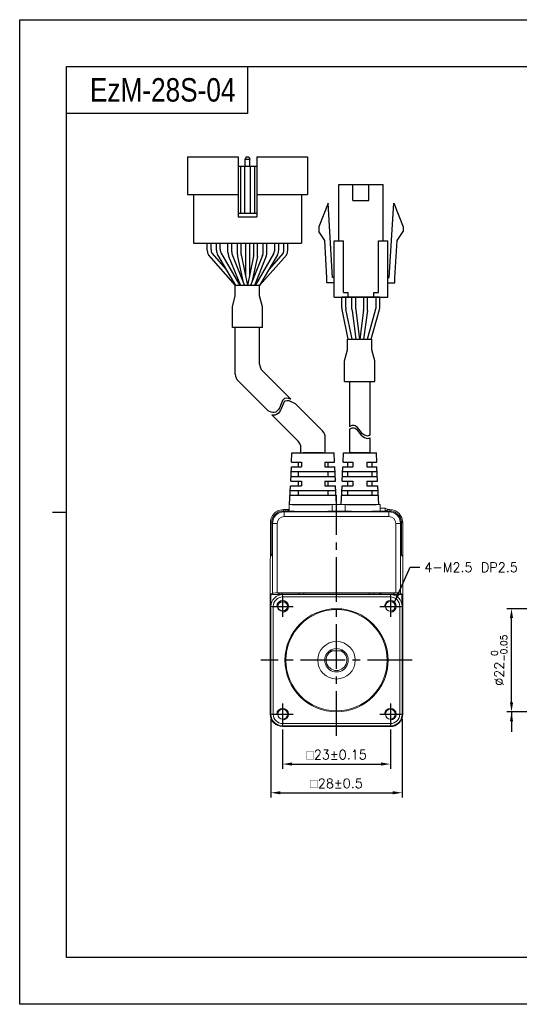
# Model space of a CAD drawing. Header units: millimetres. Extents: x 0 to 297, y 0 to 210.
# Tile 1 of 4: x 0 to 107, y 0 to 210. Entities that reach past the tile are written whole.
import ezdxf

# ---------------------------------------------------------------- set-up
doc = ezdxf.new("R2010")
doc.units = ezdxf.units.MM
doc.header["$PDSIZE"] = -1
doc.linetypes.add('CENTER2', pattern=[28.575, 19.05, -3.175, 3.175, -3.175])
doc.layers.add('\\M+5B4D6\\M+5CAB5\\M+5CFDF', color=7, linetype='Continuous', lineweight=25)
doc.layers.add('\\M+5CFB8\\M+5CAB5\\M+5CFDF', color=7, linetype='Continuous', lineweight=20)
doc.layers.add('DIM', color=3, linetype='Continuous')
doc.styles.add('H', font='txt')
doc.styles.get("Standard").update_dxf_attribs({"font": 'txt.shx', "bigfont": 'whgtxt.shx'})
doc.dimstyles.new('ISO-25', dxfattribs={"dimtxt": 2.5, "dimasz": 2.5, "dimexe": 1.25, "dimexo": 0.625, "dimtad": 1, "dimtxsty": 'Standard', "dimcen": 2.5, "dimadec": 0, "dimazin": 0, "dimtfac": 1, "dimtmove": 0, "dimatfit": 3, "dimfxl": 0, "dimarcsym": 0})

# ---------------------------------------------------------------- blocks, each defined once
blk = doc.blocks.new('*D32')
at = {"color": 8, "lineweight": -2}
for p, q in [((56.12, 58.63), (56.12, 50.24)), ((79.12, 58.63), (79.12, 50.24)), ((58.12, 51.24), (77.12, 51.24))]:
    blk.add_line(p, q, dxfattribs=at)
at = {"color": 8}
for points in [[(58.12, 51.58), (58.12, 50.91), (56.12, 51.24)], [(77.12, 51.58), (77.12, 50.91), (79.12, 51.24)]]:
    blk.add_solid(points, dxfattribs=at)
at = {"layer": 'Defpoints', "color": 0}
for p in [(56.12, 59.63), (79.12, 59.63), (79.12, 51.24)]:
    blk.add_point(p, dxfattribs=at)
at = {"color": 3, "insert": (67.62, 53.24), "char_height": 2, "attachment_point": 5}
blk.add_mtext('\\A1;{\\Famgdt|c129;o}23±0.15', dxfattribs=at)
blk = doc.blocks.new('*D33')
at = {"color": 8, "lineweight": -2}
for p, q in [((53.62, 60.83), (53.62, 44.12)), ((81.62, 60.83), (81.62, 44.12)), ((55.62, 45.12), (79.62, 45.12))]:
    blk.add_line(p, q, dxfattribs=at)
at = {"color": 8}
for points in [[(55.62, 45.45), (55.62, 44.79), (53.62, 45.12)], [(79.62, 45.45), (79.62, 44.79), (81.62, 45.12)]]:
    blk.add_solid(points, dxfattribs=at)
at = {"layer": 'Defpoints', "color": 0}
for p in [(53.62, 61.83), (81.62, 61.83), (81.62, 45.12)]:
    blk.add_point(p, dxfattribs=at)
at = {"color": 3, "insert": (67.62, 47.12), "char_height": 2, "attachment_point": 5}
blk.add_mtext('\\A1;{\\Famgdt|c129;o}28±0.5', dxfattribs=at)
blk = doc.blocks.new('*D40')
at = {"color": 8, "lineweight": -2}
for p, q in [((140.49, 84.38), (103.97, 84.38)), ((104.97, 64.38), (104.97, 82.38)), ((140.49, 62.38), (103.97, 62.38))]:
    blk.add_line(p, q, dxfattribs=at)
at = {"color": 8}
for points in [[(104.63, 82.38), (105.3, 82.38), (104.97, 84.38)], [(104.63, 64.38), (105.3, 64.38), (104.97, 62.38)]]:
    blk.add_solid(points, dxfattribs=at)
at = {"layer": 'Defpoints', "color": 0}
for p in [(104.97, 84.38), (141.49, 84.38), (141.49, 62.38)]:
    blk.add_point(p, dxfattribs=at)
at = {"color": 3, "insert": (102.33, 73.38), "char_height": 2, "attachment_point": 5, "rotation": 90}
blk.add_mtext('\\A1;%%C22{\\H1.400000;\\S 0^ -0.05;}', dxfattribs=at)

msp = doc.modelspace()

# ---------------------------------------------------------------- linework, layer by layer
for p, q in [((48.6056, 200), (48.6056, 190)), ((48.6056, 190), (10, 190)), ((46.6145, 180.7251), (46.6145, 167.9251)), ((48.3145, 180.7251), (48.1145, 180.2251)), ((48.3145, 180.7251), (48.9145, 180.7251)), ((48.9145, 180.7251), (49.1145, 180.2251)), ((50.6145, 180.7251), (50.6145, 167.9251)), ((50.6145, 180.7251), (61.4145, 180.7251)), ((61.4145, 180.7251), (61.4145, 172.7251)), ((46.6145, 178.7251), (50.6145, 178.7251)), ((47.1145, 178.7251), (47.1145, 168.7251)), ((48.0145, 178.7251), (48.0145, 168.7251)), ((48.1145, 178.7251), (48.1145, 180.2251)), ((48.1145, 180.2251), (49.1145, 180.2251)), ((49.1145, 178.7251), (49.1145, 180.2251)), ((49.2145, 178.7251), (49.2145, 168.7251)), ((50.1145, 178.7251), (50.1145, 168.7251)), ((68.0843, 162.848), (68.0843, 174.848)), ((71.1343, 171.448), (71.1343, 174.848)), ((74.5343, 171.448), (74.5343, 174.848)), ((77.5843, 162.848), (77.5843, 174.848)), ((35.8145, 172.7251), (46.6145, 172.7251)), ((37.1145, 172.7251), (37.1145, 162.3251)), ((50.6145, 172.7251), (61.4145, 172.7251)), ((60.1145, 172.7251), (60.1145, 162.3251)), ((65.8343, 170.848), (63.8343, 165.848)), ((66.7843, 155.048), (65.8343, 170.848)), ((78.8843, 155.048), (79.8343, 170.848)), ((79.8343, 170.848), (81.8343, 165.848)), ((46.6145, 168.7251), (50.6145, 168.7251)), ((46.6145, 167.9251), (50.6145, 167.9251)), ((63.8343, 165.848), (63.8343, 164.848)), ((65.1114, 162.8759), (63.8343, 164.848)), ((80.5571, 162.8759), (81.8343, 164.848)), ((81.8343, 165.848), (81.8343, 164.848)), ((37.1145, 162.3251), (60.1145, 162.3251)), ((41.9738, 162.3251), (55.2738, 162.3251)), ((48.2238, 162.3251), (48.2238, 155.2079)), ((49.0238, 162.3251), (49.0238, 155.2079)), ((65.5864, 154.9759), (65.1114, 162.8759)), ((67.0843, 150.848), (67.0843, 162.848)), ((69.0843, 151.848), (69.0843, 162.848)), ((76.5843, 151.848), (76.5843, 162.848)), ((78.5843, 150.848), (78.5843, 162.848)), ((80.0821, 154.9759), (80.5571, 162.8759)), ((65.5843, 153.848), (65.5843, 155.048)), ((80.0843, 153.848), (80.0843, 155.048)), ((70.0843, 150.848), (70.0843, 151.848)), ((75.5843, 150.848), (75.5843, 151.848)), ((68.778, 148.5683), (68.778, 150.848)), ((76.8905, 150.848), (68.778, 150.848)), ((69.578, 148.6495), (69.578, 150.848)), ((76.0905, 148.8406), (76.0905, 150.848)), ((76.8905, 148.7299), (76.8905, 150.848)), ((70.1153, 141.848), (68.8188, 148.1663)), ((70.9319, 141.848), (69.6188, 148.2475)), ((74.1963, 141.848), (76.0154, 148.2977)), ((75.0275, 141.848), (76.8154, 148.187)), ((46.0145, 134.3818), (46.0145, 144.3407)), ((51.2145, 144.3407), (46.0145, 144.3407)), ((51.2145, 136.5357), (51.2145, 144.3407)), ((51.8003, 135.1215), (57.8894, 129.0325)), ((46.6003, 132.9676), (53.0159, 126.5521)), ((70.4234, 132.8636), (70.4234, 123.2375)), ((74.7234, 132.8636), (74.7234, 121.4217)), ((58.8438, 128.0781), (64.6314, 122.2904)), ((53.8475, 125.7204), (59.4314, 120.1365)), ((70.4234, 122.663), (70.4234, 117.6029)), ((65.2172, 117.6029), (65.2172, 120.8762)), ((74.7234, 120.8473), (74.7234, 117.6029)), ((58.0263, 115.6029), (58.1172, 117.6029)), ((58.1172, 117.6029), (67.1172, 117.6029)), ((60.0172, 117.6029), (60.0172, 118.7223)), ((60.0172, 117.6029), (65.3054, 117.6029)), ((62.661, 117.6029), (60.4672, 117.6029)), ((60.4672, 117.6029), (64.7672, 117.6029)), ((67.2081, 115.6029), (67.1172, 117.6029)), ((69.0263, 115.6029), (69.1172, 117.6029)), ((69.1172, 117.6029), (76.1172, 117.6029)), ((72.6172, 117.6029), (70.4234, 117.6029)), ((70.4234, 117.6029), (74.7234, 117.6029)), ((76.2081, 115.6029), (76.1172, 117.6029)), ((58.0263, 115.6029), (60.1172, 115.6029)), ((59.4672, 115.6029), (59.4672, 114.6029)), ((60.1172, 115.6029), (60.1172, 114.6029)), ((65.1172, 115.6029), (67.2081, 115.6029)), ((65.1172, 115.6029), (67.2081, 115.6029)), ((65.1172, 115.6029), (65.1172, 114.6029)), ((65.7672, 115.6029), (65.7672, 114.6029)), ((69.0263, 115.6029), (71.1172, 115.6029)), ((70.0172, 114.6029), (70.0172, 115.6029)), ((71.1172, 115.6029), (71.1172, 114.6029)), ((74.1172, 115.6029), (76.2081, 115.6029)), ((74.1172, 115.6029), (76.2081, 115.6029)), ((74.1172, 115.6029), (74.1172, 114.6029)), ((75.2172, 114.6029), (75.2172, 115.6029)), ((57.8445, 111.6029), (57.9808, 114.6029)), ((57.9354, 113.6029), (67.299, 113.6029)), ((57.9808, 114.6029), (60.1172, 114.6029)), ((59.4672, 113.6029), (59.4672, 112.6029)), ((65.1172, 114.6029), (67.2536, 114.6029)), ((65.1172, 114.6029), (67.2536, 114.6029)), ((65.7672, 113.6029), (65.7672, 112.6029)), ((67.3899, 111.6029), (67.2536, 114.6029)), ((68.8445, 111.6029), (68.9808, 114.6029)), ((68.9354, 113.6029), (76.299, 113.6029)), ((68.9808, 114.6029), (71.1172, 114.6029)), ((70.0172, 112.6029), (70.0172, 113.6029)), ((74.1172, 114.6029), (76.2536, 114.6029)), ((74.1172, 114.6029), (76.2536, 114.6029)), ((75.2172, 112.6029), (75.2172, 113.6029)), ((76.3899, 111.6029), (76.2536, 114.6029)), ((57.8445, 111.6029), (60.1172, 111.6029)), ((57.8899, 112.6029), (67.3445, 112.6029)), ((59.4672, 111.6029), (59.4672, 110.6029)), ((60.1172, 111.6029), (60.1172, 110.6029)), ((65.1172, 111.6029), (67.3899, 111.6029)), ((65.1172, 111.6029), (65.1172, 110.6029)), ((65.7672, 111.6029), (65.7672, 110.6029)), ((68.8445, 111.6029), (71.1172, 111.6029)), ((68.8899, 112.6029), (76.3445, 112.6029)), ((70.0172, 110.6029), (70.0172, 111.6029)), ((71.1172, 111.6029), (71.1172, 110.6029)), ((74.1172, 111.6029), (76.3899, 111.6029)), ((74.1172, 111.6029), (74.1172, 110.6029)), ((75.2172, 110.6029), (75.2172, 111.6029)), ((57.6172, 106.6029), (57.799, 110.6029)), ((57.7536, 109.6029), (67.4808, 109.6029)), ((57.799, 110.6029), (60.1172, 110.6029)), ((59.4672, 109.6029), (59.4672, 108.6029)), ((65.1172, 110.6029), (67.4354, 110.6029)), ((65.7672, 109.6029), (65.7672, 108.6029)), ((67.6172, 106.6029), (67.4354, 110.6029)), ((68.6172, 106.6029), (68.799, 110.6029)), ((68.7536, 109.6029), (76.4808, 109.6029)), ((68.799, 110.6029), (71.1172, 110.6029)), ((70.0172, 108.6029), (70.0172, 109.6029)), ((74.1172, 110.6029), (76.4354, 110.6029)), ((75.2172, 108.6029), (75.2172, 109.6029)), ((76.6172, 106.6029), (76.4354, 110.6029)), ((57.7081, 108.6029), (67.5263, 108.6029)), ((68.7081, 108.6029), (76.5263, 108.6029))]:
    msp.add_line(p, q)
at = {"color": 0}
for p, q in [((35.8145, 180.7251), (35.8145, 172.7251)), ((35.8145, 180.7251), (46.6145, 180.7251)), ((40.036, 160.7795), (40.036, 162.3251)), ((40.836, 160.9965), (40.836, 162.3251)), ((41.9738, 160.8517), (41.9738, 162.3251)), ((42.7738, 161.0688), (42.7738, 162.3251)), ((44.4553, 160.3311), (44.4553, 162.3251)), ((45.2553, 160.4853), (45.2553, 162.3251)), ((46.4738, 159.9441), (46.4738, 162.3251)), ((47.2738, 159.9889), (47.2738, 162.3251)), ((49.9738, 159.9889), (49.9738, 162.3251)), ((50.7738, 159.9451), (50.7738, 162.3251)), ((51.9738, 160.4853), (51.9738, 162.3251)), ((52.7738, 160.3311), (52.7738, 162.3251)), ((54.4738, 161.0688), (54.4738, 162.3251)), ((55.2738, 160.8517), (55.2738, 162.3251)), ((56.3931, 160.9965), (56.3931, 162.3251)), ((57.1931, 160.7795), (57.1931, 162.3251)), ((42.248, 159.8409), (46.0645, 153.3251)), ((43.048, 160.058), (46.9916, 153.3251)), ((45.3986, 159.742), (47.9677, 153.3251)), ((51.8305, 159.742), (49.2614, 153.3251)), ((54.1996, 160.058), (50.256, 153.3251)), ((54.9996, 159.8409), (51.1831, 153.3251)), ((44.5986, 159.5878), (47.106, 153.3251)), ((52.6305, 159.5878), (50.1231, 153.3251)), ((51.2144, 153.3251), (46.0151, 153.3251)), ((46.0151, 151.0764), (46.0151, 153.3251)), ((51.2144, 151.0764), (51.2144, 153.3251)), ((45.3947, 148.7504), (46.0151, 151.0764)), ((51.8344, 148.7518), (51.2144, 151.0764)), ((70.9141, 148.2535), (70.9141, 150.848)), ((71.7141, 148.3064), (71.7141, 150.848)), ((73.4141, 148.3064), (73.4141, 150.848)), ((74.2141, 148.2535), (74.2141, 150.848)), ((45.3947, 144.3407), (45.3947, 148.7504)), ((51.8344, 144.3407), (51.8344, 148.7518)), ((70.9316, 147.9899), (71.748, 141.848)), ((71.7316, 148.0428), (72.5551, 141.848)), ((73.3967, 148.0428), (72.5732, 141.848)), ((74.1967, 147.9899), (73.3803, 141.848)), ((51.8344, 144.3407), (45.3947, 144.3407)), ((69.9736, 141.848), (75.1729, 141.848)), ((69.9736, 139.5993), (69.9736, 141.848)), ((75.1729, 139.5993), (75.1729, 141.848)), ((69.3535, 137.2747), (69.9736, 139.5993)), ((75.7933, 137.2733), (75.1729, 139.5993)), ((69.3535, 132.8636), (69.3535, 137.2747)), ((75.7933, 132.8636), (75.7933, 137.2733)), ((69.3535, 132.8636), (75.7933, 132.8636)), ((55.9669, 128.4356), (55.8289, 128.076)), ((56.1164, 128.7586), (55.9669, 128.4356)), ((56.2949, 129.0219), (56.1164, 128.7586)), ((56.2787, 128.2076), (56.1293, 127.8846)), ((56.4573, 128.4709), (56.2787, 128.2076)), ((56.5198, 129.2024), (56.2949, 129.0219)), ((56.6822, 128.6514), (56.4573, 128.4709)), ((56.8962, 129.2897), (56.5198, 129.2024)), ((57.0586, 128.7386), (56.6822, 128.6514)), ((57.339, 129.2348), (56.8962, 129.2897)), ((57.5014, 128.6837), (57.0586, 128.7386)), ((57.8078, 129.074), (57.339, 129.2348)), ((57.9702, 128.523), (57.5014, 128.6837)), ((57.8894, 129.0325), (57.8078, 129.074)), ((58.8438, 128.0781), (57.9702, 128.523)), ((53.6661, 126.2759), (53.0159, 126.5521)), ((54.0084, 126.1953), (53.6661, 126.2759)), ((54.3365, 126.1984), (54.0084, 126.1953)), ((54.6815, 126.3227), (54.3365, 126.1984)), ((54.9872, 126.5604), (54.6815, 126.3227)), ((55.1496, 126.0094), (54.8439, 125.7717)), ((55.255, 126.8862), (54.9872, 126.5604)), ((55.4174, 126.3352), (55.1496, 126.0094)), ((55.4871, 127.2754), (55.255, 126.8862)), ((55.6495, 126.7244), (55.4174, 126.3352)), ((55.6842, 127.7027), (55.4871, 127.2754)), ((55.8466, 127.1517), (55.6495, 126.7244)), ((55.8289, 128.076), (55.6842, 127.7027)), ((55.9913, 127.525), (55.8466, 127.1517)), ((56.1293, 127.8846), (55.9913, 127.525)), ((54.1708, 125.6442), (53.8475, 125.7204)), ((54.4989, 125.6473), (54.1708, 125.6442)), ((54.8439, 125.7717), (54.4989, 125.6473)), ((70.4234, 123.2375), (70.5528, 123.3293)), ((70.4234, 122.663), (70.5528, 122.7549)), ((70.5528, 123.3293), (70.9621, 123.5072)), ((70.5528, 122.7549), (70.9621, 122.9327)), ((70.9621, 123.5072), (71.3477, 123.5298)), ((70.9621, 122.9327), (71.3477, 122.9554)), ((71.3477, 123.5298), (71.6145, 123.4203)), ((71.3477, 122.9554), (71.6145, 122.8458)), ((71.6145, 123.4203), (71.8602, 123.2182)), ((71.6145, 122.8458), (71.8602, 122.6437)), ((71.8602, 123.2182), (72.0949, 122.9506)), ((71.8602, 122.6437), (72.0949, 122.3761)), ((72.0949, 122.9506), (72.3289, 122.6447)), ((72.0949, 122.3761), (72.3289, 122.0702)), ((72.3289, 122.6447), (72.5732, 122.3275)), ((72.3289, 122.0702), (72.5732, 121.753)), ((72.5732, 122.3275), (72.8831, 121.9734)), ((72.8831, 121.9734), (73.2157, 121.6657)), ((72.5732, 121.753), (72.8831, 121.3989)), ((72.8831, 121.3989), (73.2157, 121.0912)), ((73.2157, 121.6657), (73.5647, 121.4288)), ((73.2157, 121.0912), (73.5647, 120.8543)), ((73.5647, 121.4288), (73.9251, 121.2873)), ((73.5647, 120.8543), (73.9251, 120.7128)), ((73.9251, 121.2873), (74.2912, 121.2655)), ((73.9251, 120.7128), (74.2912, 120.691)), ((74.2912, 121.2655), (74.6068, 121.3553)), ((74.2912, 120.691), (74.6068, 120.7808)), ((74.6068, 121.3553), (74.7234, 121.4217)), ((74.6068, 120.7808), (74.7234, 120.8473))]:
    msp.add_line(p, q, dxfattribs=at)
at = {"lineweight": 35}
for p, q in [((64.7672, 117.6029), (62.661, 117.6029)), ((74.7234, 117.6029), (72.6172, 117.6029))]:
    msp.add_line(p, q, dxfattribs=at)
at = {"color": 1, "linetype": 'CENTER2', "ltscale": 0.5}
for p, q in [((67.6172, 57.2377), (67.6172, 108.6029)), ((56.1172, 87.1273), (56.1172, 82.6273)), ((79.1172, 87.1273), (79.1172, 82.6273)), ((53.8672, 84.8773), (58.3672, 84.8773)), ((76.8672, 84.8773), (81.3672, 84.8773)), ((83.7568, 73.3773), (51.4776, 73.3773)), ((56.1172, 64.1273), (56.1172, 59.6273)), ((79.1172, 64.1273), (79.1172, 59.6273)), ((53.8672, 61.8773), (58.3672, 61.8773)), ((76.8672, 61.8773), (81.3672, 61.8773))]:
    msp.add_line(p, q, dxfattribs=at)
at = {"color": 4}
msp.add_line((7, 105), (10, 105), dxfattribs=at)
at = {"color": 7, "linetype": 'Continuous', "lineweight": 15}
for p, q in [((55.2478, 105.3156), (56.3271, 105.5295)), ((56.2914, 105.2028), (56.4488, 105.0454)), ((56.2914, 105.2028), (57.5172, 105.2028)), ((56.3271, 105.5295), (56.3267, 105.2153)), ((56.3267, 105.2153), (57.5172, 105.214)), ((56.3271, 105.5295), (57.1529, 105.5286)), ((56.4488, 105.0454), (56.4488, 104.0455)), ((56.4488, 105.0454), (78.7856, 105.0454)), ((57.1529, 105.5286), (57.5172, 105.7102)), ((57.1529, 105.5286), (57.5172, 105.346)), ((62.2355, 106.603), (57.5172, 106.603)), ((57.5172, 106.603), (57.5172, 105.2028)), ((58.0541, 106.603), (58.0541, 106.5932)), ((67.1172, 106.603), (62.2355, 106.603)), ((69.4531, 106.5681), (66.6807, 106.5681)), ((66.6807, 106.5681), (66.6807, 105.1678)), ((66.6807, 105.1678), (69.4531, 105.1678)), ((67.1172, 106.6035), (67.6356, 106.603)), ((67.1172, 106.603), (68.9172, 106.603)), ((72.9163, 106.603), (68.9172, 106.603)), ((69.4531, 105.1678), (69.4531, 106.5681)), ((69.9207, 106.6004), (69.9541, 106.6004)), ((69.9541, 106.6004), (69.9541, 106.5948)), ((72.9163, 106.603), (76.9172, 106.603)), ((76.9172, 106.603), (76.9172, 105.2028)), ((76.9172, 106.5927), (76.9541, 106.5926)), ((76.9172, 105.2028), (78.943, 105.2028)), ((76.9541, 106.5926), (76.9532, 105.8208)), ((76.9532, 105.8208), (78.0247, 105.8196)), ((78.024, 105.2028), (78.0247, 105.8196)), ((78.0247, 105.8196), (78.6529, 105.5047)), ((78.0471, 105.2028), (78.6529, 105.5047)), ((78.6529, 105.5047), (78.9787, 105.5044)), ((78.7856, 105.0454), (78.943, 105.2028)), ((78.7856, 105.0454), (78.7856, 104.0455)), ((80.5399, 105.0293), (80.967, 104.6786)), ((53.6319, 103.5343), (53.9852, 104.28)), ((53.9852, 104.28), (54.3359, 104.7071)), ((78.7856, 104.0455), (56.4488, 104.0455)), ((80.967, 104.6786), (81.5755, 103.7667)), ((81.5755, 103.7667), (81.7894, 102.6874)), ((53.5021, 95.4608), (53.5101, 102.7188)), ((53.9492, 102.5457), (53.7918, 102.7031)), ((53.7918, 97.7965), (53.7918, 102.7031)), ((53.9492, 102.5457), (54.949, 102.5457)), ((53.9492, 87.7093), (53.9492, 102.5457)), ((54.949, 102.5457), (54.949, 87.7264)), ((80.2854, 87.7264), (80.2854, 102.5457)), ((81.2853, 102.5457), (80.2854, 102.5457)), ((81.4427, 102.7031), (81.2853, 102.5457)), ((81.2853, 102.5457), (81.2853, 87.7093)), ((81.4427, 102.7031), (81.4427, 97.7965)), ((81.47, 97.9795), (81.4752, 102.6878)), ((81.7894, 102.6874), (81.4752, 102.6878)), ((81.7894, 102.6874), (81.7792, 93.5376)), ((53.7575, 95.7968), (53.5119, 95.5512)), ((53.7678, 95.8976), (53.5383, 95.6686)), ((81.7225, 95.5512), (81.477, 95.7968)), ((81.7456, 95.6373), (81.5037, 95.8797)), ((53.4776, 83.9773), (53.4776, 93.5516)), ((81.7568, 93.5516), (81.7568, 61.8773)), ((81.7792, 93.5376), (81.7568, 73.3695)), ((53.9492, 87.7093), (53.6172, 87.3773)), ((53.6172, 87.3773), (55.1174, 87.3773)), ((53.6172, 84.8773), (53.6172, 87.3773)), ((54.949, 87.7264), (80.2854, 87.7264)), ((55.4403, 87.7002), (55.1174, 87.3773)), ((55.1174, 87.3773), (56.1172, 87.3773)), ((79.7941, 87.7002), (55.4403, 87.7002)), ((56.1172, 86.8773), (56.1172, 87.3773)), ((56.1172, 87.3773), (79.1172, 87.3773)), ((56.1172, 86.8773), (79.1172, 86.8773)), ((59.6172, 87.3773), (59.6172, 87.7002)), ((60.6172, 87.7002), (60.6172, 87.3773)), ((74.6172, 87.3773), (74.6172, 87.7002)), ((75.6172, 87.3773), (75.6172, 87.7002)), ((77.1591, 87.4192), (77.1172, 87.3773)), ((77.1591, 87.4192), (77.1591, 87.3773)), ((80.0751, 87.4192), (77.1591, 87.4192)), ((79.1172, 87.3773), (79.1172, 86.8773)), ((79.7941, 87.7002), (80.0751, 87.4192)), ((80.0751, 87.4192), (81.5753, 87.4192)), ((81.2853, 87.7093), (81.5753, 87.4192)), ((81.5753, 85.3331), (81.5753, 87.4192)), ((53.6172, 61.8773), (53.6172, 84.8773)), ((53.6172, 84.8773), (54.1172, 84.8773)), ((54.1172, 84.8773), (54.1172, 61.8773)), ((81.6172, 84.8773), (81.1172, 84.8773)), ((81.1172, 84.8773), (81.1172, 61.8773)), ((81.6172, 84.8773), (81.6172, 61.8773)), ((53.4776, 83.9773), (53.5622, 83.935)), ((53.4892, 83.893), (53.4803, 75.893)), ((53.4892, 83.893), (53.4893, 83.9714)), ((53.5311, 83.8511), (53.4892, 83.893)), ((53.5622, 83.8929), (53.4892, 83.893)), ((53.5311, 83.8511), (53.5223, 75.9348)), ((53.5622, 83.851), (53.5311, 83.8511)), ((53.5622, 75.8196), (53.5622, 83.935)), ((53.5622, 75.8196), (53.4776, 75.7773)), ((53.4776, 61.8773), (53.4776, 75.7773)), ((53.4802, 75.7786), (53.4803, 75.893)), ((53.5223, 75.9348), (53.4803, 75.893)), ((53.4803, 75.893), (53.5622, 75.8929)), ((53.5223, 75.9348), (53.5622, 75.9348)), ((66.7007, 75.3773), (66.1172, 75.3773)), ((66.7007, 75.3773), (68.5337, 75.3773)), ((69.1172, 75.3773), (68.5337, 75.3773)), ((53.4648, 61.893), (53.4776, 73.3852)), ((54.1172, 61.8773), (53.6172, 61.8773)), ((81.1172, 61.8773), (81.6172, 61.8773)), ((81.7568, 61.8773), (81.6172, 61.8773)), ((56.1172, 59.8773), (56.1172, 59.3773)), ((56.1172, 59.8773), (79.1172, 59.8773)), ((79.1172, 59.3773), (56.1172, 59.3773)), ((63.5172, 59.2377), (56.1172, 59.2377)), ((63.5172, 59.2377), (63.5595, 59.3223)), ((63.6015, 59.2421), (63.5195, 59.2422)), ((71.6749, 59.3223), (63.5595, 59.3223)), ((63.6016, 59.3223), (63.6015, 59.2421)), ((63.6434, 59.284), (63.6015, 59.2421)), ((63.6015, 59.2421), (71.6015, 59.2332)), ((63.6435, 59.3223), (63.6434, 59.284)), ((63.6434, 59.284), (71.5597, 59.2752)), ((71.5597, 59.2752), (71.5597, 59.3223)), ((71.5597, 59.2752), (71.6015, 59.2332)), ((71.6015, 59.2332), (71.6016, 59.3223)), ((79.1015, 59.2249), (71.6015, 59.2332)), ((71.6749, 59.3223), (71.7172, 59.2377)), ((79.1172, 59.2377), (71.7172, 59.2377)), ((79.1172, 59.8773), (79.1172, 59.3773)), ((79.1172, 59.2377), (79.1172, 59.3773))]:
    msp.add_line(p, q, dxfattribs=at)
at = {"color": 8, "linetype": 'Continuous', "lineweight": 15}
for p, q in [((78.9787, 105.5044), (78.9784, 105.2025)), ((53.5101, 102.7188), (53.7918, 102.7185)), ((81.47, 97.9795), (81.4427, 97.9795)), ((53.6291, 95.6685), (53.5383, 95.6686)), ((81.5037, 95.8797), (81.4676, 95.8798)), ((81.7456, 95.6373), (81.6364, 95.6374)), ((81.7792, 93.5376), (81.7568, 93.5376)), ((56.0476, 87.3773), (56.048, 87.7002)), ((75.6172, 87.6072), (75.6918, 87.7002)), ((53.4776, 61.8773), (53.6172, 61.8773)), ((56.1172, 59.2377), (56.1172, 59.3773))]:
    msp.add_line(p, q, dxfattribs=at)
at = {"color": 6}
msp.add_lwpolyline([(0, 210), (297, 210), (297, 0), (0, 0)], close=True, dxfattribs=at)
at = {"color": 4}
msp.add_lwpolyline([(10, 200), (287, 200), (287, 10), (10, 10)], close=True, dxfattribs=at)
for points in [[(68.0843, 174.848), (77.5843, 174.848)], [(71.1343, 171.448), (74.5343, 171.448)], [(67.0843, 162.848), (69.0843, 162.848)], [(76.5843, 162.848), (78.5843, 162.848)], [(67.0843, 153.848), (65.5843, 153.848)], [(67.0843, 153.848), (65.5843, 153.848)], [(67.0843, 155.048), (66.7843, 155.048)], [(78.5843, 155.048), (78.8843, 155.048)], [(78.5843, 153.848), (80.0843, 153.848)], [(78.5843, 153.848), (80.0843, 153.848)], [(69.0843, 151.848), (70.0843, 151.848)], [(75.5843, 151.848), (76.5843, 151.848)], [(67.0843, 150.848), (78.5843, 150.848)]]:
    msp.add_lwpolyline(points)
at = {"color": 8, "linetype": 'Continuous', "lineweight": 15, "flags": 128}
msp.add_lwpolyline([(77.153, 87.7002), (76.804, 87.4217), (76.756, 87.3773)], dxfattribs=at)
at = {"color": 7, "linetype": 'Continuous', "lineweight": 15, "flags": 128}
msp.add_lwpolyline([(77.2498, 87.7002), (76.8406, 87.3815), (76.836, 87.3773)], dxfattribs=at)
at = {"color": 7, "linetype": 'Continuous', "lineweight": 15}
for centre, radius in [((56.1172, 84.8773), 1.05), ((67.6172, 73.3773), 11), ((67.6172, 73.3773), 10.8), ((79.1172, 84.8773), 1.05), ((79.1172, 84.8773), 1.05), ((67.6172, 73.3773), 4), ((56.1172, 61.8773), 1.05), ((56.1172, 61.8773), 1.05), ((79.1172, 61.8773), 1.05), ((79.1172, 61.8773), 1.05)]:
    msp.add_circle(centre, radius, dxfattribs=at)
at = {"color": 0}
for centre, start, end in [((42.036, 160.7795), 180, 210.358277), ((42.836, 160.9965), 180, 203.791628), ((43.9738, 160.8517), 180, 210.358277), ((44.7738, 161.0688), 180, 210.358277), ((46.4553, 160.3311), 180.000001, 201.819992), ((47.2553, 160.4853), 180.000001, 201.819992), ((49.9738, 160.4853), 338.180009, 0), ((50.7738, 160.3311), 338.180009, 0), ((52.4738, 161.0688), 329.641723, 0), ((53.2738, 160.8517), 329.641723, 0), ((54.3931, 160.9965), 336.208372, 0), ((55.1931, 160.7795), 329.641723, 0), ((72.9141, 148.2535), 180, 187.571875), ((73.7141, 148.3064), 180, 187.571875), ((71.4141, 148.3064), 352.428125, 0), ((72.2141, 148.2535), 352.428125, 0)]:
    msp.add_arc(centre, 2, start, end, dxfattribs=at)
for centre, start, end in [((48.4738, 159.9441), 180, 192.18873), ((49.2738, 159.9889), 180, 191.729285), ((47.9738, 159.9889), 348.270715, 0), ((48.7738, 159.9451), 347.756403, 0), ((70.778, 148.5683), 180, 191.595436), ((71.578, 148.6495), 180, 191.595436), ((74.0905, 148.8406), 344.249037, 0), ((74.8905, 148.7299), 344.249037, 0), ((53.2145, 136.5357), 180, 225), ((48.0145, 134.3818), 180, 225), ((63.2172, 120.8762), 0, 45), ((58.0172, 118.7223), 360, 45)]:
    msp.add_arc(centre, 2, start, end)
at = {"color": 7, "linetype": 'Continuous', "lineweight": 15}
for centre, radius, start, end in [((56.1172, 84.8773), 2.5, 90, 180), ((56.1172, 84.8773), 2, 90, 180), ((79.1172, 84.8773), 2.5, 0, 90), ((79.1172, 84.8773), 2, 360, 90), ((67.6172, 73.3773), 2.5, 53.130102, 126.869898), ((67.6172, 73.3773), 2.5, 126.869898, 53.130102), ((67.6172, 73.3773), 2.2, 114.619977, 65.380023), ((56.1044, 61.8901), 2.6396, 179.936376, 225.16419), ((56.1172, 61.8773), 2.6396, 180, 270), ((56.1172, 61.8773), 2.5, 180, 270), ((56.1172, 61.8773), 2, 180, 270), ((79.1172, 61.8773), 2.6396, 270, 0), ((79.1172, 61.8773), 2, 270, 360), ((79.1172, 61.8773), 2.5, 270, 0), ((79.1044, 61.8645), 2.6396, 269.936376, 315.16419)]:
    msp.add_arc(centre, radius, start, end, dxfattribs=at)
for centre, major_axis, ratio, start_param, end_param in [((56.2921, 102.7024), (1.7683, -1.7683), 0.99969546, 2.35634678, 3.92683852), ((56.4492, 102.5453), (1.7679, -1.7679), 0.99993904, 2.35634678, 3.92683852), ((62.3172, 106.603), (4.8, 0), 0.01745506, 3.14159265, 5.85340988), ((62.3172, 105.2028), (4.8, 0), 0.01745506, 3.14159265, 5.85340988), ((62.3172, 106.603), (4.3, 0), 0.01745506, 3.14159265, 6.28318531), ((62.3541, 106.6088), (4.3, -0.0048), 0.01745506, 3.28318516, 5.86667246), ((72.9172, 106.603), (4, 0), 0.01745506, 3.66519143, 6.28318531), ((72.9172, 105.2028), (4, 0), 0.01745506, 3.66519143, 6.28318531), ((72.9172, 106.603), (3, 0), 0.01745506, 3.14159265, 6.28318531), ((72.9541, 106.5971), (3, -0.0033), 0.01745506, 3.14159265, 3.3539313), ((78.7852, 102.5453), (1.7679, 1.7679), 0.99993904, 5.49793944, 7.06843118), ((78.9423, 102.7024), (-1.7683, -1.7683), 0.99969546, 2.35634678, 3.92683852), ((56.4492, 102.5453), (1.061, -1.061), 0.99969546, 2.35634678, 3.92683852), ((78.7852, 102.5453), (-1.061, -1.061), 0.99969546, 2.35634678, 3.92683852), ((53.7568, 97.7965), (0, 2), 0.01745506, 3.15904595, 4.71238898), ((81.4776, 97.7965), (0, 2), 0.01745506, 1.57079633, 3.12413936), ((81.5066, 97.9794), (0.0023, 2.1), 0.01745506, 1.57079633, 3.12413936), ((53.5125, 93.5516), (0, 2), 0.01745506, 0.01745329, 1.57079633), ((53.5366, 93.5689), (0.0023, 2.1), 0.01745506, 0.01745329, 0.31296654), ((81.7219, 93.5516), (0, 2), 0.01745506, 4.71238898, 6.26573201), ((81.7426, 93.5376), (0.0023, 2.1), 0.01745506, 4.71238898, 6.26573201), ((54.949, 87.709), (1, 0), 0.01745506, 1.57079633, 3.12413936), ((80.2854, 87.709), (1, 0), 0.01745506, 0.01745329, 1.57079633)]:
    msp.add_ellipse(centre, major_axis=major_axis, ratio=ratio, start_param=start_param, end_param=end_param, dxfattribs=at)
for points, knots in [([(54.3359, 104.7071), (54.4025, 104.7704), (54.5358, 104.8969), (54.6861, 105.0027), (54.7612, 105.0555)], [0, 0, 0, 0, 0.49999632, 1, 1, 1, 1]), ([(54.7612, 105.0555), (54.8391, 105.1049), (54.995, 105.2035), (55.1635, 105.2783), (55.2478, 105.3156)], [0, 0, 0, 0, 0.500005, 1, 1, 1, 1]), ([(55.4421, 105.0173), (55.5518, 105.0694), (55.8298, 105.2015), (56.1393, 105.2101), (56.3267, 105.2153)], [0, 0, 0, 0, 0.39459036, 1, 1, 1, 1]), ([(78.9787, 105.5044), (79.2564, 105.483), (79.812, 105.4403), (80.2972, 105.1664), (80.5399, 105.0293)], [0, 0, 0, 0, 0.49984648, 1, 1, 1, 1]), ([(79.7099, 105.0648), (79.7417, 105.0599), (80.0503, 105.0119), (80.5653, 104.6611), (81.1347, 104.0445), (81.4327, 103.3369), (81.4631, 102.8725), (81.4752, 102.6878)], [0, 0, 0, 0, 0.03049603, 0.29534861, 0.56034607, 0.82508906, 1, 1, 1, 1]), ([(53.5101, 102.7188), (53.5155, 102.857), (53.5261, 103.1333), (53.5967, 103.4007), (53.6319, 103.5343)], [0, 0, 0, 0, 0.500030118, 1, 1, 1, 1])]:
    msp.add_open_spline(points, degree=3, knots=knots, dxfattribs=at)
at = {"layer": '\\M+5B4D6\\M+5CAB5\\M+5CFDF'}
msp.add_circle((56.1172, 84.8773), 1.05, dxfattribs=at)
at = {"layer": '\\M+5CFB8\\M+5CAB5\\M+5CFDF', "color": 1}
for centre in [(56.1172, 84.8773), (79.1172, 84.8773), (56.1172, 61.8773), (79.1172, 61.8773)]:
    msp.add_arc(centre, 1.25, 270, 180, dxfattribs=at)
at = {"layer": 'DIM', "color": 0}
for p, q in [((40.3102, 159.7687), (46.0151, 153.3251)), ((41.0059, 160.1897), (44.0724, 156.7262)), ((56.9189, 159.7687), (51.214, 153.3251)), ((56.2232, 160.1897), (53.1567, 156.7262)), ((46.5189, 159.5218), (47.7281, 153.9235)), ((47.3156, 159.5824), (48.6147, 153.3251)), ((49.932, 159.5824), (48.6329, 153.3251)), ((50.7283, 159.5209), (49.5287, 153.9928))]:
    msp.add_line(p, q, dxfattribs=at)

# ---------------------------------------------------------------- texts
at = {"insert": (15, 195), "char_height": 5, "attachment_point": 4, "style": 'H'}
msp.add_mtext_dynamic_manual_height_columns('{\\fArial|b0|i0|c0|p34;\\W0.8;EzM-28S-0\\fArial|b0|i0|c238|p34;4}', width=125.985451, gutter_width=12.5, heights=[0], dxfattribs=at)
at = {"color": 3, "insert": (86.3649, 94.2022), "char_height": 2, "attachment_point": 1}
msp.add_mtext('\\A1;4-M2.5 DP2.5', dxfattribs=at)

# ---------------------------------------------------------------- dimensions: what is measured, and where the dimension line sits
dim = msp.add_linear_dim(base=(104.9663, 84.3773), p1=(141.493, 62.3773), p2=(141.493, 84.3773), angle=90, text='%%C<>', dimstyle='ISO-25', override={"dimtxt": 2, "dimasz": 2, "dimexe": 1, "dimexo": 1, "dimgap": 1, "dimdec": 3, "dimzin": 9, "dimdsep": 46, "dimcen": 0, "dimclrd": 8, "dimclre": 8, "dimclrt": 3, "dimadec": 3, "dimazin": 2, "dimtol": 1, "dimtm": 0.05, "dimtfac": 0.7, "dimtdec": 3, "dimfxl": 0.6, "dimtolj": 1, "dimtzin": 9, "dimarcsym": 1})
dim.commit()
dim.dimension.update_dxf_attribs({"geometry": '*D40', "text_midpoint": (102.333, 73.3773)})
for base, p1, p2, override, picture, middle in [((81.6172, 45.1183), (53.6172, 61.8273), (81.6172, 61.8273), {"dimtxt": 2, "dimasz": 2, "dimexe": 1, "dimexo": 1, "dimgap": 1, "dimdec": 3, "dimzin": 9, "dimdsep": 46, "dimcen": 0, "dimclrd": 8, "dimclre": 8, "dimclrt": 3, "dimadec": 3, "dimazin": 2, "dimtol": 1, "dimtp": 0.5, "dimtm": 0.5, "dimtdec": 3, "dimfxl": 0.6, "dimtolj": 1, "dimtzin": 9, "dimarcsym": 1}, '*D33', (67.6172, 45.1183)), ((79.1172, 51.2441), (56.1172, 59.6273), (79.1172, 59.6273), {"dimtxt": 2, "dimasz": 2, "dimexe": 1, "dimexo": 1, "dimgap": 1, "dimdec": 3, "dimzin": 9, "dimdsep": 46, "dimcen": 0, "dimclrd": 8, "dimclre": 8, "dimclrt": 3, "dimadec": 3, "dimazin": 2, "dimtol": 1, "dimtp": 0.15, "dimtm": 0.15, "dimtdec": 3, "dimfxl": 0.6, "dimtolj": 1, "dimtzin": 9, "dimarcsym": 1}, '*D32', (67.6172, 51.2441))]:
    dim = msp.add_linear_dim(base=base, p1=p1, p2=p2, text='{\\Famgdt|c129;o}<>', dimstyle='ISO-25', override=override)
    dim.commit()
    dim.dimension.update_dxf_attribs({"geometry": picture, "text_midpoint": middle, "dimtype": 160})

# ---------------------------------------------------------------- leaders
at = {"annotation_type": 0, "has_hookline": 1, "hookline_direction": 0, "text_width": 19.9583}
msp.add_leader([(80.0011, 85.7612), (83.3649, 93.2022), (85.3649, 93.2022)], dimstyle='ISO-25', override={"dimtxt": 2, "dimasz": 2, "dimexe": 1, "dimexo": 1, "dimgap": 1, "dimtad": 0, "dimdec": 3, "dimzin": 9, "dimdsep": 46, "dimcen": 0, "dimclrd": 8, "dimclre": 8, "dimclrt": 3, "dimadec": 3, "dimazin": 2, "dimtdec": 3, "dimfxl": 0.6, "dimtolj": 1, "dimtzin": 1, "dimarcsym": 1}, dxfattribs=at)
msp.add_leader([(104.9663, 62.3773), (104.9663, 58.1451)], dimstyle='ISO-25', override={"dimtxt": 2, "dimasz": 2, "dimexe": 1, "dimexo": 1, "dimgap": 1, "dimtad": 0, "dimdec": 3, "dimzin": 9, "dimdsep": 46, "dimcen": 0, "dimclrd": 8, "dimclre": 8, "dimclrt": 3, "dimadec": 3, "dimazin": 2, "dimtdec": 3, "dimfxl": 0.6, "dimtolj": 1, "dimtzin": 1, "dimarcsym": 1})

doc.saveas('drawing.dxf')
